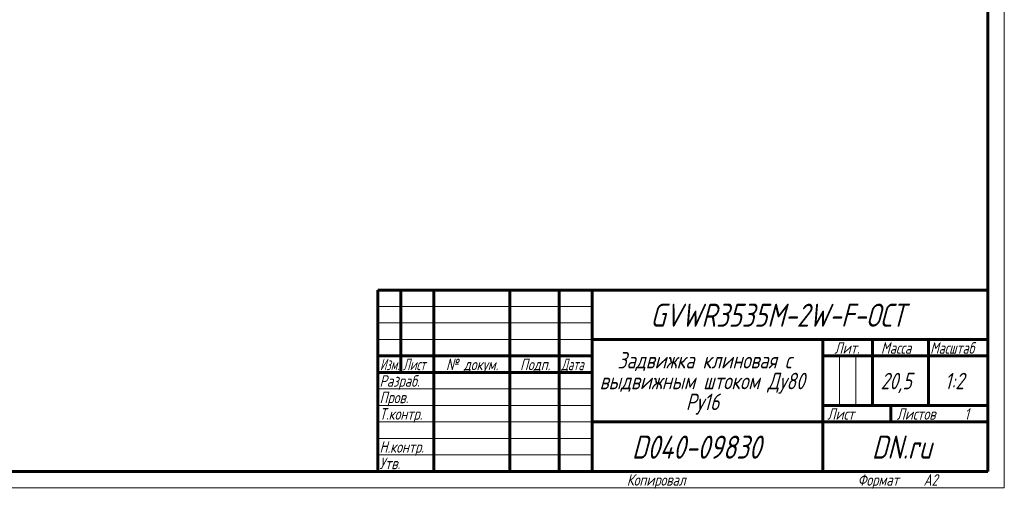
# Model space of a CAD drawing. Header units: millimetres. Extents: x 0 to 594, y 0 to 420.
# Tile 9 of 11: x 295 to 594, y 0 to 142. Entities that reach past the tile are written whole.
import ezdxf

# ---------------------------------------------------------------- set-up
doc = ezdxf.new("R2010")
doc.units = ezdxf.units.MM
doc.linetypes.add('K5LT_BASIC', pattern=[0])
doc.linetypes.add('K5LT_THIN', pattern=[0])
doc.styles.add('KTEXTSTYLE', font='txt', dxfattribs={"width": 0.96, "height": 5})

# ---------------------------------------------------------------- blocks, each defined once
blk = doc.blocks.new('U34')
at = {"color": 7, "linetype": 'K5LT_THIN', "lineweight": 18, "true_color": 0xffffff}
for p, q in [((594, 420), (594, 0)), ((404, 55), (469, 55)), ((404, 50), (469, 50)), ((404, 45), (469, 45)), ((543.96, 25), (543.96, 40)), ((548.98, 25), (548.98, 40)), ((404, 30), (469, 30)), ((404, 25), (469, 25)), ((404, 20), (469, 20)), ((404, 15), (469, 15)), ((404, 10), (469, 10)), ((594, 0), (0, 0))]:
    blk.add_line(p, q, dxfattribs=at)
at = {"color": 143, "linetype": 'K5LT_BASIC', "lineweight": 60, "true_color": 0x33acca}
for p, q in [((589, 415), (589, 5)), ((404, 60), (589, 60)), ((404, 5), (404, 60)), ((411, 35), (411, 60)), ((421, 5), (421, 60)), ((444, 5), (444, 60)), ((459, 5), (459, 60)), ((469, 5), (469, 60)), ((469, 45), (589, 45)), ((539, 5), (539, 45)), ((554, 25), (554, 45)), ((571, 25), (571, 45)), ((404, 40), (469, 40)), ((539, 40), (554, 40)), ((554, 40), (589, 40)), ((404, 35), (469, 35)), ((539, 25), (589, 25)), ((559.57, 20), (559.57, 25)), ((469, 20), (539, 20)), ((539, 20), (589, 20)), ((589, 5), (20, 5))]:
    blk.add_line(p, q, dxfattribs=at)
at = {"color": 7, "attachment_point": 1, "style": 'KTEXTSTYLE'}
for s, insert, char_height in [('\\fArial|b0|c204|p34;\\H5.0;\\W1.000;\\Q15;\\fGOST Type AU|b0|i0|c204|p34;\\Q15;\\W0.960;\\H7.00;GVWR3535M-2W-F-ОСТ', (486.61, 55.86), 7), ('\\fArial|b0|c204|p34;\\H5.0;\\W1.000;\\Q15;\\fGOST Type AU|b0|i0|c204|p34;\\Q15;\\W0.960;\\H3.50;Лит.', (542.47, 44.18), 3.5), ('\\fArial|b0|c204|p34;\\H5.0;\\W1.000;\\Q15;\\fGOST Type AU|b0|i0|c204|p34;\\Q15;\\W0.960;\\H3.50;Масса', (556.58, 44.18), 3.5), ('\\fArial|b0|c204|p34;\\H5.0;\\W1.000;\\Q15;\\fGOST Type AU|b0|i0|c204|p34;\\Q15;\\W0.926;\\H3.50;Масштаб', (571.52, 44.18), 3.5), ('\\fArial|b0|c204|p34;\\H5.0;\\W1.000;\\Q15;\\fGOST Type AU|b0|i0|c204|p34;\\Q15;\\W0.786;\\H3.50;Изм.', (404.62, 39.18), 3.5), ('\\fArial|b0|c204|p34;\\H5.0;\\W1.000;\\Q15;\\fGOST Type AU|b0|i0|c204|p34;\\Q15;\\W0.800;\\H3.50;Лист', (411.61, 39.18), 3.5), ('\\fArial|b0|c204|p34;\\H5.0;\\W1.000;\\Q15;\\fGOST Type AU|b0|i0|c204|p34;\\Q15;\\W0.960;\\H3.50;№ докум.', (424.63, 39.18), 3.5), ('\\fArial|b0|c204|p34;\\H5.0;\\W1.000;\\Q15;\\fGOST Type AU|b0|i0|c204|p34;\\Q15;\\W0.960;\\H3.50;Подп.', (447.1, 39.18), 3.5), ('\\fArial|b0|c204|p34;\\H5.0;\\W1.000;\\Q15;\\fGOST Type AU|b0|i0|c204|p34;\\Q15;\\W0.800;\\H3.50;Дата', (459.61, 39.18), 3.5), ('\\fArial|b0|c204|p34;\\H5.0;\\W1.000;\\Q15;\\fGOST Type AU|b0|i0|c204|p34;\\Q15;\\W0.960;Задвижка клиновая с', (476.7, 41.21), 5), ('\\fArial|b0|c204|p34;\\H5.0;\\W1.000;\\Q15;\\fGOST Type AU|b0|i0|c204|p34;\\Q15;\\W0.960;\\H3.50;Разраб.', (404.5, 34.18), 3.5), ('\\fArial|b0|c204|p34;\\H5.0;\\W1.000;\\Q15;\\fGOST Type AU|b0|i0|c204|p34;\\Q15;\\W0.960;выдвижным штоком Ду80', (471.27, 34.9), 5), ('\\fArial|b0|c204|p34;\\H5.0;\\W1.000;\\Q15;\\fGOST Type AU|b0|i0|c204|p34;\\Q15;\\W0.960;20,5', (556.5, 34.9), 5), ('\\fArial|b0|c204|p34;\\H5.0;\\W1.000;\\Q15;\\fGOST Type AU|b0|i0|c204|p34;\\Q15;\\W0.960;{\\c16737820;1:2}', (575.92, 34.9), 5), ('\\fArial|b0|c204|p34;\\H5.0;\\W1.000;\\Q15;\\fGOST Type AU|b0|i0|c204|p34;\\Q15;\\W0.960;\\H3.50;Пров.', (404.5, 29.18), 3.5), ('\\fArial|b0|c204|p34;\\H5.0;\\W1.000;\\Q15;\\fGOST Type AU|b0|i0|c204|p34;\\Q15;\\W0.960;Ру16', (497.4, 28.59), 5), ('\\fArial|b0|c204|p34;\\H5.0;\\W1.000;\\Q15;\\fGOST Type AU|b0|i0|c204|p34;\\Q15;\\W0.960;\\H3.50;Т.контр.', (404.5, 24.18), 3.5), ('\\fArial|b0|c204|p34;\\H5.0;\\W1.000;\\Q15;\\fGOST Type AU|b0|i0|c204|p34;\\Q15;\\W0.960;\\H3.50;Лист', (540.32, 24.18), 3.5), ('\\fArial|b0|c204|p34;\\H5.0;\\W1.000;\\Q15;\\fGOST Type AU|b0|i0|c204|p34;\\Q15;\\W0.960;\\H3.50;Листов', (561.36, 24.18), 3.5), ('\\fArial|b0|c204|p34;\\H5.0;\\W1.000;\\Q15;\\fGOST Type AU|b0|i0|c204|p34;\\Q15;\\W0.960;\\H3.50;1', (581.91, 24.18), 3.5), ('\\fArial|b0|c204|p34;\\H5.0;\\W1.000;\\Q15;\\fGOST Type AU|b0|i0|c204|p34;\\Q15;\\W0.960;\\H7.00;D040-09830', (481.06, 15.86), 7), ('\\fArial|b0|c204|p34;\\H5.0;\\W1.000;\\Q15;\\fGOST Type AU|b0|i0|c204|p34;\\Q15;\\W0.960;\\H7.00;DN.ru', (553.84, 15.86), 7), ('\\fArial|b0|c204|p34;\\H5.0;\\W1.000;\\Q15;\\fGOST Type AU|b0|i0|c204|p34;\\Q15;\\W0.960;\\H3.50;Н.контр.', (404.5, 14.18), 3.5), ('\\fArial|b0|c204|p34;\\H5.0;\\W1.000;\\Q15;\\fGOST Type AU|b0|i0|c204|p34;\\Q15;\\W0.960;\\H3.50;Утв.', (404.5, 9.18), 3.5), ('\\fArial|b0|c204|p34;\\H5.0;\\W1.000;\\Q15;\\fGOST Type AU|b0|i0|c204|p34;\\Q15;\\W0.960;\\H3.50;Копировал', (479.5, 4.18), 3.5), ('\\fArial|b0|c204|p34;\\H5.0;\\W1.000;\\Q15;\\fGOST Type AU|b0|i0|c204|p34;\\Q15;\\W0.960;\\H3.50;Формат', (549.5, 4.18), 3.5), ('\\fArial|b0|c204|p34;\\H5.0;\\W1.000;\\Q15;\\fGOST Type AU|b0|i0|c204|p34;\\Q15;\\W0.960;\\H3.50;A2', (569.5, 4.18), 3.5)]:
    blk.add_mtext(s, dxfattribs=dict(at, insert=insert, char_height=char_height))

msp = doc.modelspace()

# ---------------------------------------------------------------- block references
msp.add_blockref('U34', (0, 0))

doc.saveas('drawing.dxf')
